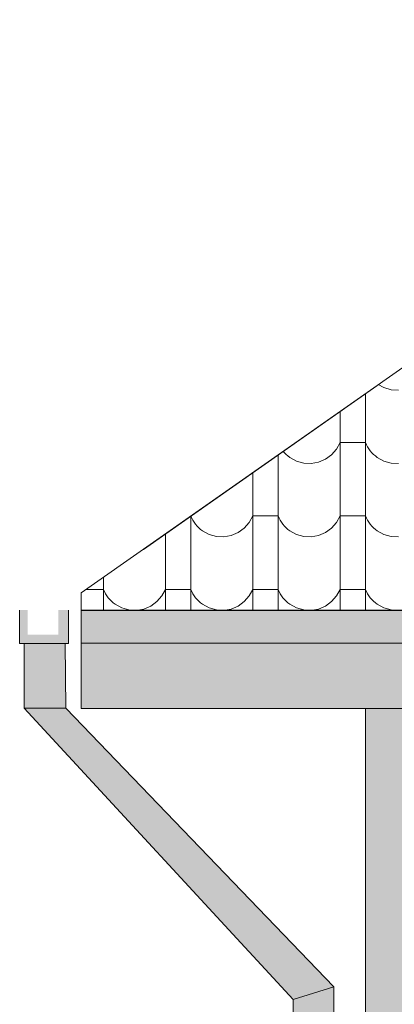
# Model space of a CAD drawing. Header units: millimetres. Extents: x -68772 to 137055, y -73300 to 19650.
# Tile 91 of 212: x 63961 to 64881, y -62125 to -59710. Entities that reach past the tile are written whole.
import ezdxf

# ---------------------------------------------------------------- set-up
doc = ezdxf.new("R2010")
doc.units = ezdxf.units.MM
doc.header["$MEASUREMENT"] = 0
for name, color, linetype, lineweight in [('Nowe_220-A Ściany_Nr_pióra__1', 7, 'Continuous', 18), ('Nowe_810-G Ogólne_Nr_pióra__1', 7, 'Continuous', 18), ('Nowe_810-G Ogólne_Nr_pióra__26', 13, 'Continuous', 18), ('Nowe_810-G Ogólne_Nr_pióra__7', 7, 'Continuous', 5), ('Nowe_810-G Ogólne_Nr_pióra__9', 254, 'Continuous', 18), ('Nowe_NIEWIDOCZNE DACHY_Nr_pióra__1', 7, 'Continuous', 18)]:
    doc.layers.add(name, color=color, linetype=linetype, lineweight=lineweight)

# ---------------------------------------------------------------- blocks, each defined once
blk = doc.blocks.new('*X52')
at = {"layer": 'Nowe_810-G Ogólne_Nr_pióra__26', "color": 13, "linetype": 'Continuous', "lineweight": 18}
for p, q in [((64841.7, -60605.2), (64855.3, -60612.7)), ((64855.3, -60612.7), (64873, -60617.7)), ((64873, -60617.7), (64891.4, -60618.6)), ((64810.2, -60627.2), (64810.2, -60676.8)), ((64747.8, -60671), (64747.8, -60676.8)), ((64747.8, -60676.8), (64747.8, -60856.9)), ((64810.2, -60676.8), (64810.2, -60856.9)), ((64727, -60777.3), (64739.1, -60763.4)), ((64739.1, -60763.4), (64747.8, -60747.1)), ((64779, -60747.1), (64747.8, -60747.1)), ((64810.2, -60747.1), (64779, -60747.1)), ((64810.2, -60747.1), (64812.6, -60752.5)), ((64812.6, -60752.5), (64815.4, -60757.8)), ((64815.4, -60757.8), (64818.5, -60762.8)), ((64818.5, -60762.8), (64822, -60767.6)), ((64595.7, -60777.4), (64595.7, -60856.9)), ((64608.3, -60768.6), (64611.3, -60772.1)), ((64611.3, -60772.1), (64615.4, -60776.3)), ((64615.4, -60776.3), (64619.9, -60780.2)), ((64619.9, -60780.2), (64624.6, -60783.8)), ((64624.6, -60783.8), (64640.8, -60792.7)), ((64695.1, -60795.4), (64712.1, -60788.2)), ((64712.1, -60788.2), (64727, -60777.3)), ((64822, -60767.6), (64825.8, -60772.1)), ((64825.8, -60772.1), (64829.9, -60776.3)), ((64829.9, -60776.3), (64834.4, -60780.2)), ((64834.4, -60780.2), (64839.1, -60783.8)), ((64839.1, -60783.8), (64855.3, -60792.7)), ((64640.8, -60792.7), (64658.5, -60797.7)), ((64658.5, -60797.7), (64676.9, -60798.7)), ((64676.9, -60798.7), (64695.1, -60795.4)), ((64855.3, -60792.7), (64873, -60797.7)), ((64873, -60797.7), (64891.4, -60798.7)), ((64533.3, -60821.2), (64533.3, -60856.9)), ((64533.3, -60856.9), (64533.3, -61036.9)), ((64595.7, -60856.9), (64595.7, -61036.9)), ((64747.8, -60856.9), (64747.8, -61036.9)), ((64810.2, -60856.9), (64810.2, -61036.9)), ((64381.2, -60927.6), (64381.2, -61036.9)), ((64381.4, -60927.5), (64383.6, -60932.6)), ((64383.6, -60932.6), (64386.4, -60937.8)), ((64524.6, -60943.4), (64533.3, -60927.1)), ((64564.5, -60927.1), (64533.3, -60927.1)), ((64595.7, -60927.1), (64564.5, -60927.1)), ((64595.7, -60927.1), (64598.1, -60932.6)), ((64598.1, -60932.6), (64600.9, -60937.8)), ((64739.1, -60943.4), (64747.8, -60927.1)), ((64779, -60927.1), (64747.8, -60927.1)), ((64810.2, -60927.1), (64779, -60927.1)), ((64810.2, -60927.1), (64812.6, -60932.6)), ((64812.6, -60932.6), (64815.4, -60937.8)), ((64386.4, -60937.8), (64389.5, -60942.8)), ((64389.5, -60942.8), (64393, -60947.6)), ((64393, -60947.6), (64396.8, -60952.1)), ((64396.8, -60952.1), (64400.9, -60956.4)), ((64400.9, -60956.4), (64405.4, -60960.3)), ((64497.6, -60968.2), (64512.5, -60957.4)), ((64512.5, -60957.4), (64524.6, -60943.4)), ((64600.9, -60937.8), (64604, -60942.8)), ((64604, -60942.8), (64607.5, -60947.6)), ((64607.5, -60947.6), (64611.3, -60952.1)), ((64611.3, -60952.1), (64615.4, -60956.4)), ((64615.4, -60956.4), (64619.9, -60960.3)), ((64712.1, -60968.2), (64727, -60957.4)), ((64727, -60957.4), (64739.1, -60943.4)), ((64815.4, -60937.8), (64818.5, -60942.8)), ((64818.5, -60942.8), (64822, -60947.6)), ((64822, -60947.6), (64825.8, -60952.1)), ((64825.8, -60952.1), (64829.9, -60956.4)), ((64829.9, -60956.4), (64834.4, -60960.3)), ((64318.8, -60971.4), (64318.8, -61036.9)), ((64405.4, -60960.3), (64410.1, -60963.9)), ((64410.1, -60963.9), (64426.3, -60972.8)), ((64426.3, -60972.8), (64444, -60977.8)), ((64444, -60977.8), (64462.4, -60978.7)), ((64462.4, -60978.7), (64480.6, -60975.5)), ((64480.6, -60975.5), (64497.6, -60968.2)), ((64619.9, -60960.3), (64624.6, -60963.9)), ((64624.6, -60963.9), (64640.8, -60972.8)), ((64640.8, -60972.8), (64658.5, -60977.8)), ((64658.5, -60977.8), (64676.9, -60978.7)), ((64676.9, -60978.7), (64695.1, -60975.5)), ((64695.1, -60975.5), (64712.1, -60968.2)), ((64834.4, -60960.3), (64839.1, -60963.9)), ((64839.1, -60963.9), (64855.3, -60972.8)), ((64855.3, -60972.8), (64873, -60977.8)), ((64873, -60977.8), (64891.4, -60978.7)), ((64318.8, -61036.9), (64318.8, -61158.2)), ((64381.2, -61036.9), (64381.2, -61158.2)), ((64533.3, -61036.9), (64533.3, -61158.2)), ((64595.7, -61036.9), (64595.7, -61158.2)), ((64747.8, -61036.9), (64747.8, -61158.2)), ((64810.2, -61036.9), (64810.2, -61158.2)), ((64166.7, -61077.8), (64166.7, -61158.2)), ((64135.5, -61107.2), (64124.8, -61107.2)), ((64166.7, -61107.2), (64135.5, -61107.2)), ((64166.7, -61107.2), (64169.1, -61112.6)), ((64169.1, -61112.6), (64171.9, -61117.9)), ((64171.9, -61117.9), (64175, -61122.9)), ((64175, -61122.9), (64178.5, -61127.7)), ((64298, -61137.4), (64310.1, -61123.5)), ((64310.1, -61123.5), (64318.8, -61107.2)), ((64350, -61107.2), (64318.8, -61107.2)), ((64381.2, -61107.2), (64350, -61107.2)), ((64381.2, -61107.2), (64383.6, -61112.6)), ((64383.6, -61112.6), (64386.4, -61117.9)), ((64386.4, -61117.9), (64389.5, -61122.9)), ((64389.5, -61122.9), (64393, -61127.7)), ((64512.5, -61137.4), (64524.6, -61123.5)), ((64524.6, -61123.5), (64533.3, -61107.2)), ((64564.5, -61107.2), (64533.3, -61107.2)), ((64595.7, -61107.2), (64564.5, -61107.2)), ((64595.7, -61107.2), (64598.1, -61112.6)), ((64598.1, -61112.6), (64600.9, -61117.9)), ((64600.9, -61117.9), (64604, -61122.9)), ((64604, -61122.9), (64607.5, -61127.7)), ((64727, -61137.4), (64739.1, -61123.5)), ((64739.1, -61123.5), (64747.8, -61107.2)), ((64779, -61107.2), (64747.8, -61107.2)), ((64810.2, -61107.2), (64779, -61107.2)), ((64810.2, -61107.2), (64812.6, -61112.6)), ((64812.6, -61112.6), (64815.4, -61117.9)), ((64815.4, -61117.9), (64818.5, -61122.9)), ((64818.5, -61122.9), (64822, -61127.7)), ((64178.5, -61127.7), (64182.3, -61132.2)), ((64182.3, -61132.2), (64186.4, -61136.4)), ((64186.4, -61136.4), (64190.9, -61140.3)), ((64190.9, -61140.3), (64195.6, -61143.9)), ((64195.6, -61143.9), (64211.8, -61152.8)), ((64266.1, -61155.5), (64283.1, -61148.3)), ((64283.1, -61148.3), (64298, -61137.4)), ((64393, -61127.7), (64396.8, -61132.2)), ((64396.8, -61132.2), (64400.9, -61136.4)), ((64400.9, -61136.4), (64405.4, -61140.3)), ((64405.4, -61140.3), (64410.1, -61143.9)), ((64410.1, -61143.9), (64426.3, -61152.8)), ((64480.6, -61155.5), (64497.6, -61148.3)), ((64497.6, -61148.3), (64512.5, -61137.4)), ((64607.5, -61127.7), (64611.3, -61132.2)), ((64611.3, -61132.2), (64615.4, -61136.4)), ((64615.4, -61136.4), (64619.9, -61140.3)), ((64619.9, -61140.3), (64624.6, -61143.9)), ((64624.6, -61143.9), (64640.8, -61152.8)), ((64695.1, -61155.5), (64712.1, -61148.3)), ((64712.1, -61148.3), (64727, -61137.4)), ((64822, -61127.7), (64825.8, -61132.2)), ((64825.8, -61132.2), (64829.9, -61136.4)), ((64829.9, -61136.4), (64834.4, -61140.3)), ((64834.4, -61140.3), (64839.1, -61143.9)), ((64839.1, -61143.9), (64855.3, -61152.8)), ((64211.8, -61152.8), (64229.5, -61157.8)), ((64229.5, -61157.8), (64235.9, -61158.2)), ((64251.3, -61158.2), (64266.1, -61155.5)), ((64426.3, -61152.8), (64444, -61157.8)), ((64444, -61157.8), (64450.4, -61158.2)), ((64465.8, -61158.2), (64480.6, -61155.5)), ((64640.8, -61152.8), (64658.5, -61157.8)), ((64658.5, -61157.8), (64664.9, -61158.2)), ((64680.3, -61158.2), (64695.1, -61155.5)), ((64855.3, -61152.8), (64873, -61157.8)), ((64873, -61157.8), (64879.4, -61158.2))]:
    blk.add_line(p, q, dxfattribs=at)
blk = doc.blocks.new('Wypełnienie_4', base_point=(0, 2000))
at = {"layer": 'Nowe_810-G Ogólne_Nr_pióra__1', "color": 7, "linetype": 'Continuous', "lineweight": 18}
for p, q in [((64112.4, -61115.9), (66119.5, -59710.5)), ((64112.4, -61158.2), (64112.4, -61115.9)), ((77826.9, -61158.2), (64112.4, -61158.2))]:
    blk.add_line(p, q, dxfattribs=at)
at = {"layer": 'Nowe_810-G Ogólne_Nr_pióra__26', "color": 13, "linetype": 'Continuous', "lineweight": 18}
blk.add_blockref('*X52', (0, 0), dxfattribs=at)

msp = doc.modelspace()

# ---------------------------------------------------------------- hatches: boundary and pattern name
at = {"layer": 'Nowe_810-G Ogólne_Nr_pióra__26', "linetype": 'Continuous', "lineweight": 18}
for points in [[(64112.4, -61399), (64112.4, -61159.2), (77849.6, -61159.2), (77849.6, -61399)], [(64072.5, -61240.1), (63972.5, -61240.1), (63972.5, -61398.7), (64074.8, -61398.7)], [(90692.9, -61239.2), (86681, -61239.2), (86598.2, -61297.2), (86448.2, -61266.7), (86441.8, -61239.2), (86249.5, -61239.2), (86243.6, -61266.8), (86097.2, -61296.5), (86014.8, -61239.2), (64112.4, -61239.2), (64112.4, -61399), (90692.9, -61399)], [(63972.5, -61398.7), (64074.8, -61398.7), (64732.6, -62082), (64632.6, -62112.6)], [(64732.6, -62082), (64632.6, -62112.6), (64632.4, -65384.3), (64503.4, -65513.4), (64574.1, -65584.1), (64732.4, -65425.8)]]:
    msp.add_hatch(color=13, dxfattribs=at).paths.add_polyline_path(points)
at = {"layer": 'Nowe_810-G Ogólne_Nr_pióra__7', "linetype": 'Continuous', "lineweight": 5}
msp.add_hatch(color=7, dxfattribs=at).paths.add_polyline_path([(63961.1, -61158.2), (63961.1, -61240.1), (64081.1, -61240.1), (64081.1, -61158.2), (64056.1, -61158.2), (64056.1, -61218.2), (63981.1, -61218.2), (63981.1, -61158.2)])
at = {"layer": 'Nowe_810-G Ogólne_Nr_pióra__9', "linetype": 'Continuous', "lineweight": 18}
msp.add_hatch(color=254, dxfattribs=at).paths.add_polyline_path([(69855.9, -62136.7), (69855.9, -65679.2), (70455.9, -65679.2), (70455.9, -61399), (64810.6, -61399), (64810.6, -65679.2), (65410.6, -65679.2), (65410.6, -62136.7)])

# ---------------------------------------------------------------- linework, layer by layer
at = {"layer": 'Nowe_220-A Ściany_Nr_pióra__1', "color": 7, "linetype": 'Continuous', "lineweight": 18}
msp.add_line((64810.6, -65679.2), (64810.6, -61399), dxfattribs=at)
at = {"layer": 'Nowe_810-G Ogólne_Nr_pióra__1', "color": 7, "linetype": 'Continuous', "lineweight": 18}
for p, q in [((63961.1, -61240.1), (63961.1, -61158.2)), ((64081.1, -61240.1), (64081.1, -61158.2)), ((64081.1, -61240.1), (63961.1, -61240.1))]:
    msp.add_line(p, q, dxfattribs=at)
at = {"layer": 'Nowe_810-G Ogólne_Nr_pióra__1', "color": 7, "linetype": 'Continuous', "lineweight": 18, "flags": 128}
for points in [[(64112.4, -61399), (64112.4, -61159.2), (77849.6, -61159.2), (77849.6, -61399)], [(64072.5, -61240.1), (63972.5, -61240.1), (63972.5, -61398.7), (64074.8, -61398.7)], [(90692.9, -61239.2), (86681, -61239.2), (86598.2, -61297.2), (86448.2, -61266.7), (86441.8, -61239.2), (86249.5, -61239.2), (86243.6, -61266.8), (86097.2, -61296.5), (86014.8, -61239.2), (64112.4, -61239.2), (64112.4, -61399), (90692.9, -61399)], [(63972.5, -61398.7), (64074.8, -61398.7), (64732.6, -62082), (64632.6, -62112.6)], [(64732.6, -62082), (64632.6, -62112.6), (64632.4, -65384.3), (64503.4, -65513.4), (64574.1, -65584.1), (64732.4, -65425.8)]]:
    msp.add_lwpolyline(points, close=True, dxfattribs=at)
at = {"layer": 'Nowe_NIEWIDOCZNE DACHY_Nr_pióra__1', "color": 7, "linetype": 'Continuous', "lineweight": 18}
msp.add_line((64264.8, -61009.2), (64838, -60607.8), dxfattribs=at)

# ---------------------------------------------------------------- block references
at = {"layer": 'Nowe_810-G Ogólne_Nr_pióra__26', "color": 13, "linetype": 'Continuous', "lineweight": 18}
msp.add_blockref('Wypełnienie_4', (0, 2000), dxfattribs=at)

doc.saveas('drawing.dxf')
